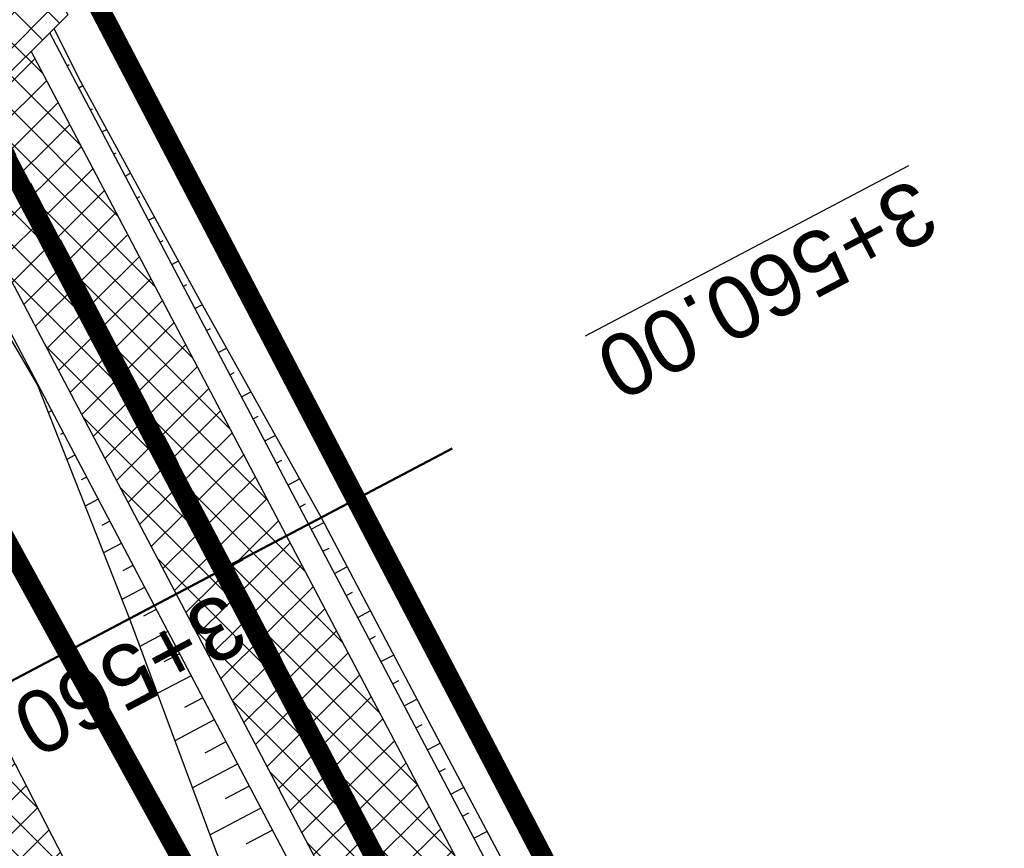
# Model space of a CAD drawing. Header units: metres. Extents: x 7529682 to 7533711, y 5721195 to 5727842.
# Tile 72 of 232: x 7531371 to 7531391, y 5724648 to 5724665. Entities that reach past the tile are written whole.
import ezdxf

# ---------------------------------------------------------------- set-up
doc = ezdxf.new("R2010")
doc.units = ezdxf.units.M
for name, pattern in [('817-dzialki-09-05-04$0$HIDDEN', [0.375, 0.25, -0.125]), ('ACAD_ISO05W100', [33, 24, -3, 0, -3, 0, -3]), ('CENTER2', [28.575000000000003, 19.05, -3.175, 3.175, -3.175]), ('HIDDEN', [9.524999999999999, 6.35, -3.175])]:
    doc.linetypes.add(name, pattern=pattern)
for name, color, linetype in [('C-DROGI-SYTUACJA', 7, 'Continuous'), ('C-DROGI-SYTUACJA-ETYKIETY', 7, 'Continuous'), ('D-hatch-pobocza', 131, 'Continuous'), ('D-hatch-zjazdy-BA', 244, 'Continuous'), ('D-pobocza', 60, 'Continuous'), ('D-rowy', 160, 'Continuous'), ('D-skarpa', 2, 'Continuous'), ('D-skarpa-kreskowanie', 2, 'Continuous')]:
    doc.layers.add(name, color=color, linetype=linetype)
for name, color, linetype, lineweight, true_color in [('D-hatch-ciag-pieszo-rowerowy', 7, 'Continuous', 13, 0xff9f80), ('D-LR-etap-III', 7, '817-dzialki-09-05-04$0$HIDDEN', 50, 0x00008f), ('D-przekroje-pop', 7, 'Continuous', 50, 0x000099)]:
    doc.layers.add(name, color=color, linetype=linetype, lineweight=lineweight, true_color=true_color)
for name, color, linetype, lineweight in [('D-obrzeża', 2, 'Continuous', 30), ('D-pas-drogowy', 7, 'ACAD_ISO05W100', 50), ('D-zjazdy', 202, 'Continuous', 30)]:
    doc.layers.add(name, color=color, linetype=linetype, lineweight=lineweight)
doc.layers.add('poprzeczki', color=7, linetype='Continuous', true_color=0x0000c7)
doc.styles.get("Standard").update_dxf_attribs({"font": 'arial.ttf'})
pattern_1 = [(45, (0.8853450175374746, 0.4649341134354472), (-0.3367596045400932, 0.3367596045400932), []), (135, (0.8853450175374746, 0.4649341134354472), (-0.3367596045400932, -0.3367596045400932), [])]

# ---------------------------------------------------------------- blocks, each defined once
blk = doc.blocks.new('AeccTickLine')
at = {"color": 0, "linetype": 'ByBlock', "lineweight": -2}
blk.add_line((0, 1), (-3.673819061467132e-16, -1), dxfattribs=at)

msp = doc.modelspace()

# ---------------------------------------------------------------- hatches: boundary and pattern name
at = {"layer": 'D-hatch-ciag-pieszo-rowerowy'}
h = msp.add_hatch(dxfattribs=at)
h.set_pattern_fill('ANSI37', color=256, scale=0.15, style=0)
h.set_pattern_definition(pattern_1)
h.paths.add_polyline_path([(7531426.00283601, 5724559.810280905), (7531399.691674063, 5724609.942291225), (7531381.171903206, 5724645.403370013), (7531371.148930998, 5724664.425789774), (7531369.294050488, 5724662.583091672), (7531378.958019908, 5724644.242016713), (7531397.476854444, 5724608.78273076), (7531423.790449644, 5724558.646084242), (7531445.035916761, 5724518.377892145), (7531473.709538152, 5724463.869950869), (7531482.589132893, 5724446.952420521), (7531484.869873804, 5724447.986385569), (7531475.922080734, 5724465.033847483), (7531447.247751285, 5724519.543134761)])
at = {"layer": 'D-hatch-pobocza'}
h = msp.add_hatch(dxfattribs=at)
h.set_pattern_fill('ANSI37', color=256, scale=0.15, style=0)
h.set_pattern_definition([(45, (0, 0), (-0.3367596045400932, 0.3367596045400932), []), (135, (0, 0), (-0.3367596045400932, -0.3367596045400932), [])])
h.paths.add_polyline_path([(7531410.67, 5724574.2), (7531398.059999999, 5724598.28), (7531373.71, 5724644.55), (7531366.183649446, 5724659.133667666), (7531365.968855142, 5724658.886270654), (7531365.497582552, 5724656.917040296), (7531373.644908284, 5724641.454376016), (7531392.161870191, 5724605.998675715), (7531418.480331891, 5724555.852756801), (7531439.726902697, 5724515.582472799), (7531476.36, 5724446.19), (7531478.828970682, 5724445.625897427), (7531467.269999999, 5724466.87), (7531457.65, 5724485.09), (7531437.94, 5724521.98), (7531423.889999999, 5724548.61)])
at = {"layer": 'D-hatch-zjazdy-BA'}
h = msp.add_hatch(dxfattribs=at)
h.set_pattern_fill('ANSI37', color=256, scale=0.15, style=0)
h.set_pattern_definition(pattern_1)
h.paths.add_polyline_path([(7531369.294050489, 5724662.583091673), (7531371.880771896, 5724665.152824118), (7531370.200963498, 5724668.219586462), (7531367.377036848, 5724666.22135762)])

# ---------------------------------------------------------------- linework, layer by layer
at = {"layer": 'C-DROGI-SYTUACJA', "color": 10, "linetype": 'CENTER2', "lineweight": 35, "ltscale": 0.2}
msp.add_lwpolyline([(7531154.313313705, 5725078.4002911, -0.06893621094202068), (7531156.868938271, 5725074.829562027), (7531166.993104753, 5725055.549823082, -0.06873154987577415), (7531168.47910387, 5725051.431584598), (7531169.100428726, 5725048.502816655, 0.0687825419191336), (7531171.889509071, 5725040.775727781), (7531203.620916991, 5724980.378493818), (7531234.800499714, 5724921.534907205), (7531259.930515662, 5724874.055069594), (7531293.333031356, 5724810.085976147), (7531313.159872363, 5724772.033203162), (7531341.528881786, 5724719.923105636, -0.009023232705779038), (7531346.533284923, 5724710.322073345), (7531363.734853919, 5724675.815312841), (7531380.064961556, 5724644.822693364), (7531398.584264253, 5724609.362510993), (7531424.896642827, 5724559.228182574), (7531446.141834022, 5724518.960513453), (7531474.815809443, 5724464.451899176), (7531498.201389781, 5724419.897359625)], format="xyb", dxfattribs=at)
at = {"layer": 'D-LR-etap-III', "ltscale": 10, "flags": 128}
msp.add_lwpolyline([(7531750.474471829, 5723895.103125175, 0.4, 0.4, 0), (7531750.505, 5723895.13, 0.4, 0.4, 0), (7531682.71, 5724022.92, 0.4, 0.4, 0), (7531619.177023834, 5724147.203692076, 0.4, 0.4, 0), (7531592.308960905, 5724198.48863389, 0.4, 0.4, 0), (7531553.263875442, 5724272.918564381, 0.4, 0.4, 0), (7531504.019999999, 5724366.79, 0.4, 0.4, 0), (7531482.09, 5724407.62, 0.4, 0.4, 0), (7531412.350402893, 5724541.182759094, 0.4, 0.4, 0), (7531388.463669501, 5724586.929768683, 0.4, 0.4, 0), (7531345.12, 5724669.94, 0.4, 0.4, 0), (7531127.66, 5725081.67, 0.4, 0.4, 0), (7531059.253139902, 5725211.040795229, 0.4, 0.4, 0), (7531008.007244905, 5725307.953830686, 0.4, 0.4, 0), (7530964.181635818, 5725390.835555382, 0.4, 0.4, 0), (7530914.557354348, 5725484.683561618, 0.4, 0.4, 0), (7530865.243241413, 5725577.493975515, 0.4, 0.4, 0), (7530840.085257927, 5725624.058651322, 0.4, 0.4, 0), (7530802.559525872, 5725694.924584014, 0.4, 0.4, 0), (7530755.54, 5725787.51, 0.4, 0.4, 0), (7530708.717810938, 5725876.303221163, 0.4, 0.4, 0), (7530695.12, 5725902.09, 0.4, 0.4, 0), (7530642.91397006, 5726001.07839487, 0.4, 0.4, 0), (7530634.934723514, 5726016.146615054, 0.4, 0.4, 0), (7530610.820000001, 5726061.929999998, 0.4, 0.4, 0), (7530610.820000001, 5726061.929999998, 0.4, 0.4, 0), (7530607.21, 5726063.51, 0.4, 0.4, 0), (7530597.42, 5726080.68, 0.4, 0.4, 0), (7530591.16, 5726088.44, 0.4, 0.4, 0), (7530581.28, 5726107.21, 0.4, 0.4, 0), (7530571.29, 5726130.56, 0.4, 0.4, 0), (7530549.554994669, 5726171.527317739, 0.4, 0.4, 0), (7530531.014309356, 5726206.473807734, 0.4, 0.4, 0), (7530516.461208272, 5726236.016618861, 0.4, 0.4, 0), (7530500.798929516, 5726266.141265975, 0.4, 0.4, 0), (7530491.349999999, 5726283.94, 0.4, 0.4, 0), (7530482.4, 5726303.41, 0.4, 0.4, 0), (7530482.4, 5726303.41, 0.4, 0.4, 0), (7530450.41, 5726357.28, 0.4, 0.4, 0), (7530397.759396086, 5726458.499907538, 0.4, 0.4, 0), (7530334.707815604, 5726583.664702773, 0.4, 0.4, 0), (7530303.939274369, 5726645.167943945, 0.4, 0.4, 0), (7530300.509779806, 5726651.777515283, 0.4, 0.4, 0), (7530289.213532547, 5726671.966724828, 0.4, 0.4, 0), (7530281.54, 5726685.57, 0.4, 0.4, 0), (7530261.37085633, 5726724.163374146, 0.4, 0.4, 0), (7530254.03, 5726738.21, 0.4, 0.4, 0), (7530197.219999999, 5726845.06, 0.4, 0.4, 0), (7530194.71, 5726849.15, 0.4, 0.4, 0), (7530195.92, 5726850.75, 0.4, 0.4, 0), (7530170.546669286, 5726892.961489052, 0.4, 0.4, 0), (7530143.174718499, 5726945.065838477, 0.4, 0.4, 0), (7530105.059999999, 5727018.32, 0.4, 0.4, 0), (7530100.059999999, 5727027.16, 0.4, 0.4, 0), (7530062.318670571, 5727099.625398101, 0.4, 0.4, 0), (7530015.378537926, 5727189.420463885, 0.4, 0.4, 0), (7529983.207960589, 5727250.206596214, 0.4, 0.4, 0), (7529953.284293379, 5727306.74720398, 0.4, 0.4, 0), (7529900.67053443, 5727406.15903814, 0.4, 0.4, 0), (7529890.630239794, 5727425.131178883, 0.4, 0.4, 0), (7529875.155383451, 5727454.426350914, 0.4, 0.4, 0), (7529857.560096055, 5727487.787346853, 0.4, 0.4, 0), (7529835.194401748, 5727530.19312405, 0.4, 0.4, 0), (7529811.740544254, 5727574.662079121, 0.4, 0.4, 0), (7529792.101859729, 5727611.922638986, 0.4, 0.4, 0), (7529768.066117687, 5727657.469613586, 0.4, 0.4, 0), (7529755.210566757, 5727682.131373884, 0.4, 0.4, 0), (7529753.309999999, 5727681.13, 0.4, 0.4, 0), (7529739.21, 5727707.77, 0.4, 0.4, 0), (7529735.394745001, 5727711.251990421, 0.4, 0.4, 0), (7529725.42, 5727730.2, 0.4, 0.4, 0), (7529723.55, 5727729.88, 0.4, 0.4, 0), (7529695.566668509, 5727782.932080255, 0.4, 0.4, 0), (7529717.67971874, 5727794.024357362, 0.4, 0.4, 0), (7529736.274870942, 5727758.647400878, 0.4, 0.4, 0), (7529736.274870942, 5727758.647400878, 0.4, 0.4, 0), (7529744.511003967, 5727750.406106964, 0.4, 0.4, 0), (7529744.511003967, 5727750.406106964, 0.4, 0.4, 0), (7529750.282568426, 5727738.549848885, 0.4, 0.4, 0), (7529777.108510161, 5727687.569424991, 0.4, 0.4, 0), (7529796.51537536, 5727651.329932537, 0.4, 0.4, 0), (7529814.937945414, 5727616.793170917, 0.4, 0.4, 0), (7529839.006722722, 5727572.303976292, 0.4, 0.4, 0), (7529860.617626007, 5727532.509108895, 0.4, 0.4, 0), (7529882.348967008, 5727491.504261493, 0.4, 0.4, 0), (7529904.865139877, 5727449.096370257, 0.4, 0.4, 0), (7529920.747384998, 5727418.884773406, 0.4, 0.4, 0), (7529946.676504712, 5727368.547487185, 0.4, 0.4, 0), (7529972.024701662, 5727320.573310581, 0.4, 0.4, 0), (7529987.740014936, 5727290.153392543, 0.4, 0.4, 0), (7529996.497385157, 5727273.661630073, 0.4, 0.4, 0), (7530017.541471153, 5727234.202689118, 0.4, 0.4, 0), (7530033.053657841, 5727204.864166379, 0.4, 0.4, 0), (7530051.622983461, 5727170.222745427, 0.4, 0.4, 0), (7530069.276612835, 5727137.015751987, 0.4, 0.4, 0), (7530089.385386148, 5727097.533639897, 0.4, 0.4, 0), (7530109.712512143, 5727060.746615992, 0.4, 0.4, 0), (7530136.769722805, 5727011.640131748, 0.4, 0.4, 0), (7530162.446686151, 5726962.743777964, 0.4, 0.4, 0), (7530187.674104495, 5726916.992101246, 0.4, 0.4, 0), (7530207.820739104, 5726879.335323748, 0.4, 0.4, 0), (7530230.625609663, 5726834.518686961, 0.4, 0.4, 0), (7530262.288093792, 5726776.61832811, 0.4, 0.4, 0), (7530277.509672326, 5726760.213143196, 0.4, 0.4, 0), (7530286.036865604, 5726744.106684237, 0.4, 0.4, 0), (7530288.097472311, 5726735.884066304, 0.4, 0.4, 0), (7530290.393870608, 5726725.046963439, 0.4, 0.4, 0), (7530296.17664807, 5726713.582980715, 0.4, 0.4, 0), (7530302.726195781, 5726701.18226779, 0.4, 0.4, 0), (7530325.685047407, 5726657.466383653, 0.4, 0.4, 0), (7530343.243978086, 5726623.648592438, 0.4, 0.4, 0), (7530360.229820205, 5726591.746871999, 0.4, 0.4, 0), (7530383.20855044, 5726548.059469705, 0.4, 0.4, 0), (7530406.017875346, 5726503.605514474, 0.4, 0.4, 0), (7530427.464919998, 5726462.620289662, 0.4, 0.4, 0), (7530447.9278544, 5726424.388014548, 0.4, 0.4, 0), (7530471.126878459, 5726379.920667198, 0.4, 0.4, 0), (7530490.501003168, 5726343.033350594, 0.4, 0.4, 0), (7530509.499458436, 5726306.733076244, 0.4, 0.4, 0), (7530529.890269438, 5726267.244072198, 0.4, 0.4, 0), (7530543.852446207, 5726238.990319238, 0.4, 0.4, 0), (7530554.808897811, 5726218.943990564, 0.4, 0.4, 0), (7530559.027108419, 5726212.223286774, 0.4, 0.4, 0), (7530563.060988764, 5726206.409670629, 0.4, 0.4, 0), (7530566.93354971, 5726200.463543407, 0.4, 0.4, 0), (7530569.771022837, 5726194.901501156, 0.4, 0.4, 0), (7530571.47319415, 5726191.282350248, 0.4, 0.4, 0), (7530572.839142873, 5726188.024533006, 0.4, 0.4, 0), (7530575.295071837, 5726182.034664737, 0.4, 0.4, 0), (7530579.736851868, 5726173.306070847, 0.4, 0.4, 0), (7530583.3, 5726167.41, 0.4, 0.4, 0), (7530593.4, 5726163.33, 0.4, 0.4, 0), (7530598.618375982, 5726155.264489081, 0.4, 0.4, 0), (7530608.258304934, 5726140.497132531, 0.4, 0.4, 0), (7530603.269999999, 5726136.83, 0.4, 0.4, 0), (7530606.53, 5726131.84, 0.4, 0.4, 0), (7530604.239057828, 5726124.21679044, 0.4, 0.4, 0), (7530605.847136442, 5726121.630127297, 0.4, 0.4, 0), (7530608.971611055, 5726116.164124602, 0.4, 0.4, 0), (7530618.114293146, 5726097.791111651, 0.4, 0.4, 0), (7530651.213125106, 5726034.959524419, 0.4, 0.4, 0), (7530670.243741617, 5725998.61095082, 0.4, 0.4, 0), (7530698.075474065, 5725945.952624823, 0.4, 0.4, 0), (7530716.505955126, 5725911.3051464, 0.4, 0.4, 0), (7530735.223454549, 5725875.667401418, 0.4, 0.4, 0), (7530752.504235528, 5725842.154920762, 0.4, 0.4, 0), (7530778.310652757, 5725793.501254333, 0.4, 0.4, 0), (7530797.499961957, 5725756.381811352, 0.4, 0.4, 0), (7530812.518974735, 5725728.28874362, 0.4, 0.4, 0), (7530820.039295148, 5725713.160404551, 0.4, 0.4, 0), (7530822.422446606, 5725710.193574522, 0.4, 0.4, 0), (7530833.154893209, 5725688.800634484, 0.4, 0.4, 0), (7530849.629354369, 5725656.158601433, 0.4, 0.4, 0), (7530867.98290276, 5725621.963939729, 0.4, 0.4, 0), (7530872.629809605, 5725612.88760475, 0.4, 0.4, 0), (7530880.354488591, 5725597.594500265, 0.4, 0.4, 0), (7530883.839446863, 5725593.389159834, 0.4, 0.4, 0), (7530891.782113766, 5725587.763349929, 0.4, 0.4, 0), (7530895.038670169, 5725584.280746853, 0.4, 0.4, 0), (7530897.033644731, 5725580.941110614, 0.4, 0.4, 0), (7530900.951646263, 5725579.945856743, 0.4, 0.4, 0), (7530904.80970798, 5725571.977328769, 0.4, 0.4, 0), (7530903.682362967, 5725568.566434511, 0.4, 0.4, 0), (7530908.900614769, 5725558.844845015, 0.4, 0.4, 0), (7530910.252030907, 5725545.671606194, 0.4, 0.4, 0), (7530912.872986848, 5725538.645543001, 0.4, 0.4, 0), (7530945.278171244, 5725478.464284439, 0.4, 0.4, 0), (7530959.692318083, 5725450.24628822, 0.4, 0.4, 0), (7531002.82670893, 5725368.192370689, 0.4, 0.4, 0), (7531044.703532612, 5725290.314293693, 0.4, 0.4, 0), (7531064.098839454, 5725253.212562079, 0.4, 0.4, 0), (7531083.010253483, 5725216.677517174, 0.4, 0.4, 0), (7531113.013137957, 5725158.465613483, 0.4, 0.4, 0), (7531137.364304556, 5725113.07076138, 0.4, 0.4, 0), (7531150.830830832, 5725086.711759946, 0.4, 0.4, 0), (7531159.745663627, 5725076.640848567, 0.4, 0.4, 0), (7531166.309999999, 5725074.58, 0.4, 0.4, 0), (7531172.29, 5725062.58, 0.4, 0.4, 0), (7531170.589828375, 5725055.605912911, 0.4, 0.4, 0), (7531173.732823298, 5725044.080706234, 0.4, 0.4, 0), (7531215.342008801, 5724964.859648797, 0.4, 0.4, 0), (7531238.054496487, 5724921.684649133, 0.4, 0.4, 0), (7531262.389821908, 5724875.282876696, 0.4, 0.4, 0), (7531295.587160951, 5724811.265731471, 0.4, 0.4, 0), (7531348.487908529, 5724712.362812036, 0.4, 0.4, 0), (7531363.740817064, 5724682.68394264, 0.4, 0.4, 0), (7531366.986905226, 5724675.865317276, 0.4, 0.4, 0), (7531382.541261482, 5724646.110625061, 0.4, 0.4, 0), (7531401.299165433, 5724610.874551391, 0.4, 0.4, 0), (7531428.964837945, 5724558.862274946, 0.4, 0.4, 0), (7531449.111202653, 5724520.397801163, 0.4, 0.4, 0), (7531477.292992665, 5724465.831467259, 0.4, 0.4, 0), (7531500.996290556, 5724421.112506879, 0.4, 0.4, 0), (7531512.121834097, 5724400.549045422, 0.4, 0.4, 0), (7531513.78163794, 5724396.757451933, 0.4, 0.4, 0), (7531526.32, 5724379.39, 0.4, 0.4, 0), (7531566.783642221, 5724302.73628205, 0.4, 0.4, 0), (7531578.579156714, 5724282.774819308, 0.4, 0.4, 0), (7531584.232619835, 5724273.111246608, 0.4, 0.4, 0), (7531590.109283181, 5724263.508189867, 0.4, 0.4, 0), (7531593.027899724, 5724258.771479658, 0.4, 0.4, 0), (7531595.711841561, 5724254.226824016, 0.4, 0.4, 0), (7531601.659976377, 5724243.898197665, 0.4, 0.4, 0), (7531606.097733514, 5724235.986407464, 0.4, 0.4, 0), (7531609.382207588, 5724230.799061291, 0.4, 0.4, 0), (7531611.580260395, 5724227.671180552, 0.4, 0.4, 0), (7531612.707802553, 5724225.86410867, 0.4, 0.4, 0), (7531618.665224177, 5724214.480919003, 0.4, 0.4, 0), (7531619.885522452, 5724212.333950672, 0.4, 0.4, 0), (7531620.931818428, 5724210.787064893, 0.4, 0.4, 0), (7531623.518605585, 5724207.111542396, 0.4, 0.4, 0), (7531626.143926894, 5724203.61306897, 0.4, 0.4, 0), (7531632.022984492, 5724196.485954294, 0.4, 0.4, 0), (7531653.949089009, 5724152.617641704, 0.4, 0.4, 0), (7531656.750690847, 5724143.103797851, 0.4, 0.4, 0), (7531659.61440691, 5724133.254504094, 0.4, 0.4, 0), (7531661.627147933, 5724128.646047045, 0.4, 0.4, 0.01093811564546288), (7531674.314987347, 5724101.43546424, 0.4, 0.4, 0), (7531685.137626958, 5724081.408252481, 0.4, 0.4, 0), (7531692.159945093, 5724066.277333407, 0.4, 0.4, 0), (7531699.662164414, 5724051.388120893, 0.4, 0.4, 0), (7531704.480624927, 5724040.808561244, 0.4, 0.4, 0), (7531704.480624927, 5724040.808561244, 0.4, 0.4, 0), (7531704.401251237, 5724037.368913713, 0.4, 0.4, 0), (7531720.383609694, 5724003.441317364, 0.4, 0.4, 0), (7531728.79890528, 5723986.206298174, 0.4, 0.4, 0), (7531733.237926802, 5723977.192631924, 0.4, 0.4, 0), (7531736.750027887, 5723969.505210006, 0.4, 0.4, 0), (7531737.336143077, 5723968.518916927, 0.4, 0.4, 0), (7531738.285051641, 5723967.699360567, 0.4, 0.4, 0), (7531742.180915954, 5723962.346428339, 0.4, 0.4, 0), (7531744.286141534, 5723958.615526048, 0.4, 0.4, 0), (7531755.393260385, 5723944.192617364, 0.4, 0.4, 0), (7531758.69, 5723936.76, 0.4, 0.4, 0), (7531780.08, 5723929.25, 0.4, 0.4, 0), (7531792.611989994, 5723906.337708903, 0.4, 0.4, 0), (7531792.611989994, 5723906.337708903, 0.4, 0.4, 0), (7531756.962094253, 5723883.055323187, 0.4, 0.4, 0), (7531750.46, 5723895.130000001, 0.4, 0.4, 0), (7531750.46, 5723895.130000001, 0, 0, 0)], format="xyseb", dxfattribs=at)
at = {"layer": 'D-obrzeża'}
msp.add_lwpolyline([(7531162.547399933, 5725061.317843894), (7531165.881540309, 5725054.958839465, -0.06857369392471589), (7531167.270284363, 5725051.106338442), (7531167.914945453, 5725048.067569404, 0.06878949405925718), (7531170.704411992, 5725040.339745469), (7531202.515371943, 5724979.795162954), (7531233.695975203, 5724920.949650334), (7531258.824090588, 5724873.473403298), (7531292.224994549, 5724809.507396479), (7531312.052212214, 5724771.453899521), (7531340.423454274, 5724719.339022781, -0.009020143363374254), (7531345.426151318, 5724709.741280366), (7531362.628782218, 5724675.232985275), (7531378.958019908, 5724644.242016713), (7531397.476854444, 5724608.78273076), (7531423.790449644, 5724558.646084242), (7531445.035916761, 5724518.377892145), (7531473.709538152, 5724463.869950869), (7531497.094585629, 5724419.316425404), (7531505.905040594, 5724402.510940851, -0.03317121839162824), (7531508.586352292, 5724396.450655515), (7531511.248060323, 5724389.164100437)], format="xyb", dxfattribs=at)
msp.add_lwpolyline([(7531484.869873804, 5724447.986385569), (7531475.922080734, 5724465.033847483), (7531447.247751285, 5724519.543134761), (7531426.00283601, 5724559.810280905), (7531399.691674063, 5724609.942291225), (7531381.171903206, 5724645.403370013), (7531371.148930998, 5724664.425789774)], dxfattribs=at)
at = {"layer": 'D-pas-drogowy', "ltscale": 0.2, "flags": 128}
msp.add_lwpolyline([(7531633.018560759, 5724182.834272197, 0.4, 0.4, 0), (7531617.558899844, 5724211.608162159, 0.4, 0.4, 0), (7531566.783642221, 5724302.73628205, 0.4, 0.4, 0), (7531538.419082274, 5724356.469679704, 0.4, 0.4, 0), (7531526.32, 5724379.39, 0.4, 0.4, 0), (7531516.102085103, 5724393.607319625, 0.4, 0.4, 0.001485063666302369), (7531513.78037409, 5724396.837773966, 0.4, 0.4, 0), (7531501.87, 5724413.41, 0.4, 0.4, 0), (7531474.926107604, 5724464.507896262, 0.4, 0.4, 0), (7531446.200436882, 5724518.992313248, 0.4, 0.4, 0), (7531424.962185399, 5724559.262257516, 0.4, 0.4, 0), (7531398.444460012, 5724609.565801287, 0.4, 0.4, 0), (7531379.647455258, 5724645.216004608, 0.4, 0.4, 0), (7531365.23, 5724672.56, 0.4, 0.4, 0), (7531341.305752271, 5724717.915356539, 0.4, 0.4, 0), (7531312.899996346, 5724771.788898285, 0.4, 0.4, 0), (7531292.590923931, 5724810.306502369, 0.4, 0.4, 0), (7531259.391619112, 5724873.271351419, 0.4, 0.4, 0), (7531233.740401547, 5724921.922582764, 0.4, 0.4, 0), (7531203.072738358, 5724980.092044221, 0.4, 0.4, 0), (7531173.471398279, 5725036.225177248, 0.4, 0.4, 0), (7531168.269999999, 5725046.09, 0.4, 0.4, 0), (7531172.29, 5725062.58, 0.4, 0.4, 0), (7531166.309999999, 5725074.58, 0.4, 0.4, 0), (7531150.32, 5725079.6, 0.4, 0.4, 0), (7531141.5, 5725096.43, 0.4, 0.4, 0), (7531109.311735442, 5725157.814415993, 0.4, 0.4, 0), (7531086.641300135, 5725201.047918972, 0.4, 0.4, 0), (7531059.198258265, 5725253.383662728, 0.4, 0.4, 0), (7531028.206828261, 5725312.48946212, 0.4, 0.4, 0), (7530999.104694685, 5725367.990143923, 0.4, 0.4, 0), (7530956.247527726, 5725449.724815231, 0.4, 0.4, 0), (7530924.397774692, 5725510.463768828, 0.4, 0.4, 0), (7530897.509999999, 5725561.74, 0.4, 0.4, 0), (7530894.46, 5725566.14, 0.4, 0.4, 0), (7530892.16, 5725570.49, 0.4, 0.4, 0), (7530869.362688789, 5725613.307018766, 0.4, 0.4, 0), (7530861.693971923, 5725627.704613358, 0.4, 0.4, 0), (7530852.74, 5725644.52, 0.4, 0.4, 0), (7530831.509999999, 5725684.2, 0.4, 0.4, 0), (7530811.13, 5725722.52, 0.4, 0.4, 0), (7530792.3476413, 5725757.940652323, 0.4, 0.4, 0), (7530768.03, 5725803.8, 0.4, 0.4, 0), (7530748.768542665, 5725840.178507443, 0.4, 0.4, 0), (7530727.7, 5725879.97, 0.4, 0.4, 0), (7530712.0981582, 5725909.54523909, 0.4, 0.4, 0), (7530693.644105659, 5725944.645156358, 0.4, 0.4, 0), (7530665.702224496, 5725997.538976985, 0.4, 0.4, 0), (7530641.759999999, 5726042.88, 0.4, 0.4, 0), (7530616.5, 5726091.48, 0.4, 0.4, 0), (7530604.628439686, 5726114.319880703, 0.4, 0.4, -0.007762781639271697), (7530602.5, 5726118.43, 0.4, 0.4, 0), (7530603.992037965, 5726123.394821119, 0.4, 0.4, 0), (7530606.53, 5726131.84, 0.4, 0.4, 0), (7530603.269999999, 5726136.83, 0.4, 0.4, 0), (7530593.775620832, 5726151.368713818, 0.4, 0.4, 0), (7530590.202637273, 5726156.84001263, 0.4, 0.4, 0), (7530583.3, 5726167.41, 0.4, 0.4, 0), (7530580.578343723, 5726170.427567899, 0.4, 0.4, 0), (7530575.849999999, 5726175.67, 0.4, 0.4, 0), (7530569.009999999, 5726186.66, 0.4, 0.4, 0), (7530562.555322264, 5726199.189409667, 0.4, 0.4, 0), (7530555.67, 5726211.39, 0.4, 0.4, 0), (7530548.29, 5726224.23, 0.4, 0.4, 0), (7530540.58, 5726237.71, 0.4, 0.4, 0), (7530532.679999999, 5726252.65, 0.4, 0.4, 0), (7530524.059999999, 5726269.35, 0.4, 0.4, 0), (7530502.82, 5726309.91, 0.4, 0.4, 0), (7530488.83, 5726336.63, 0.4, 0.4, 0), (7530466.03, 5726380.16, 0.4, 0.4, 0), (7530438.469999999, 5726432.77, 0.4, 0.4, 0), (7530424.53, 5726459.09, 0.4, 0.4, 0), (7530401.63, 5726502.97, 0.4, 0.4, 0), (7530383.38, 5726538.06, 0.4, 0.4, 0), (7530353.969999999, 5726593.52, 0.4, 0.4, 0), (7530338.469999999, 5726622.74, 0.4, 0.4, 0), (7530322.009999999, 5726653.88, 0.4, 0.4, 0), (7530297.54, 5726700.33, 0.4, 0.4, 0), (7530287.38, 5726719.6, 0.4, 0.4, 0), (7530285.94993921, 5726722.315508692, 0.4, 0.4, 0), (7530280.259999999, 5726733.12, 0.4, 0.4, 0), (7530266.73, 5726758.74, 0.4, 0.4, 0), (7530260.42, 5726770.47, 0.4, 0.4, 0), (7530253.25, 5726783.82, 0.4, 0.4, 0), (7530244.95, 5726799.33, 0.4, 0.4, 0), (7530239.389999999, 5726808.49, 0.4, 0.4, 0), (7530238.29, 5726807.9, 0.4, 0.4, 0), (7530218.11, 5726850.67, 0.4, 0.4, 0), (7530175.906646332, 5726928.168028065, 0.4, 0.4, 0), (7530096.679999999, 5727076.15, 0.4, 0.4, 0), (7530094.679999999, 5727079.89, 0.4, 0.4, 0), (7530064.59693469, 5727135.522637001, 0.4, 0.4, 0), (7530046.730970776, 5727168.8921561, 0.4, 0.4, 0), (7530025.803045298, 5727208.461374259, 0.4, 0.4, 0), (7530012.846501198, 5727232.979315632, 0.4, 0.4, 0), (7529994.15, 5727268.45, 0.4, 0.4, 0), (7529981.670868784, 5727291.93018666, 0.4, 0.4, 0), (7529949.889999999, 5727351.73, 0.4, 0.4, 0), (7529924.75, 5727399.03, 0.4, 0.4, 0), (7529915.515824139, 5727417.099754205, 0.4, 0.4, 0), (7529885.83, 5727475.19, 0.4, 0.4, 0), (7529862.559999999, 5727519.97, 0.4, 0.4, 0), (7529852.984923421, 5727538.191086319, 0.4, 0.4, 0), (7529836.513084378, 5727569.51130111, 0.4, 0.4, 0), (7529815.36890814, 5727609.140983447, 0.4, 0.4, 0), (7529792.795203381, 5727651.247499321, 0.4, 0.4, 0), (7529774.199114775, 5727685.858348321, 0.4, 0.4, 0), (7529746.966026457, 5727736.059440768, 0.4, 0.4, 0), (7529733.92, 5727757.62, 0.4, 0.4, 0), (7529708.607472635, 5727806.388536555, 0.4, 0.4, 0), (7529688.491967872, 5727796.344621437, 0.4, 0.4, 0), (7529723.55, 5727729.88, 0.4, 0.4, 0), (7529725.42, 5727730.2, 0.4, 0.4, 0), (7529735.38, 5727711.28, 0.4, 0.4, 0), (7529739.21, 5727707.77, 0.4, 0.4, 0), (7529753.309999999, 5727681.13, 0.4, 0.4, 0), (7529755.178396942, 5727682.114424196, 0.4, 0.4, 0), (7529792.101859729, 5727611.922638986, 0.4, 0.4, 0), (7529811.740544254, 5727574.662079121, 0.4, 0.4, 0), (7529835.194401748, 5727530.19312405, 0.4, 0.4, 0), (7529857.560096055, 5727487.787346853, 0.4, 0.4, 0), (7529875.155383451, 5727454.426350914, 0.4, 0.4, 0), (7529890.630239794, 5727425.131178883, 0.4, 0.4, 0), (7529900.67053443, 5727406.15903814, 0.4, 0.4, 0), (7529953.284293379, 5727306.74720398, 0.4, 0.4, 0), (7529983.207960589, 5727250.206596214, 0.4, 0.4, 0), (7530015.378537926, 5727189.420463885, 0.4, 0.4, 0), (7530062.318670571, 5727099.625398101, 0.4, 0.4, 0), (7530100.059999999, 5727027.16, 0.4, 0.4, 0), (7530105.059999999, 5727018.32, 0.4, 0.4, 0), (7530143.174718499, 5726945.065838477, 0.4, 0.4, 0), (7530170.546669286, 5726892.961489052, 0.4, 0.4, 0), (7530195.92, 5726850.75, 0.4, 0.4, 0), (7530194.71, 5726849.15, 0.4, 0.4, 0), (7530197.219999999, 5726845.06, 0.4, 0.4, 0), (7530254.03, 5726738.21, 0.4, 0.4, 0), (7530261.37085633, 5726724.163374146, 0.4, 0.4, 0), (7530281.54, 5726685.57, 0.4, 0.4, 0), (7530289.213532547, 5726671.966724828, 0.4, 0.4, 0), (7530300.509779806, 5726651.777515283, 0.4, 0.4, 0), (7530303.939274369, 5726645.167943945, 0.4, 0.4, 0), (7530334.707815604, 5726583.664702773, 0.4, 0.4, 0), (7530397.759396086, 5726458.499907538, 0.4, 0.4, 0), (7530450.41, 5726357.28, 0.4, 0.4, 0), (7530482.4, 5726303.41, 0.4, 0.4, 0), (7530483.687990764, 5726301.003383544, 0.4, 0.4, 0), (7530491.349999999, 5726283.94, 0.4, 0.4, 0), (7530512.67, 5726243.78, 0.4, 0.4, 0), (7530529.429999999, 5726209.46, 0.4, 0.4, 0), (7530571.29, 5726130.56, 0.4, 0.4, 0), (7530581.28, 5726107.21, 0.4, 0.4, 0), (7530591.16, 5726088.44, 0.4, 0.4, 0), (7530597.42, 5726080.68, 0.4, 0.4, 0), (7530607.21, 5726063.51, 0.4, 0.4, 0), (7530610.820000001, 5726061.929999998, 0.4, 0.4, 0), (7530634.934723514, 5726016.146615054, 0.4, 0.4, 0), (7530642.91397006, 5726001.07839487, 0.4, 0.4, 0), (7530695.12, 5725902.09, 0.4, 0.4, 0), (7530708.717810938, 5725876.303221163, 0.4, 0.4, 0), (7530755.54, 5725787.51, 0.4, 0.4, 0), (7530802.559525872, 5725694.924584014, 0.4, 0.4, 0), (7530840.085257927, 5725624.058651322, 0.4, 0.4, 0), (7530865.243241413, 5725577.493975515, 0.4, 0.4, 0), (7530914.557354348, 5725484.683561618, 0.4, 0.4, 0), (7530964.181635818, 5725390.835555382, 0.4, 0.4, 0), (7531008.007244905, 5725307.953830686, 0.4, 0.4, 0), (7531059.253139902, 5725211.040795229, 0.4, 0.4, 0), (7531127.66, 5725081.67, 0.4, 0.4, 0), (7531345.12, 5724669.94, 0.4, 0.4, 0), (7531388.463669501, 5724586.929768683, 0.4, 0.4, 0), (7531412.350402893, 5724541.182759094, 0.4, 0.4, 0), (7531482.09, 5724407.62, 0.4, 0.4, 0), (7531504.019999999, 5724366.79, 0.4, 0.4, 0), (7531519.374444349, 5724337.520497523, 0.4, 0.4, 0), (7531563.748815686, 5724252.931583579, 0.4, 0.4, 0), (7531602.175111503, 5724179.681224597, 0.4, 0.4, 0), (7531619.177023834, 5724147.203692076, 0.4, 0.4, 0), (7531625.038493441, 5724135.63500206, 0.4, 0.4, 0), (7531656.796442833, 5724073.31633882, 0.4, 0.4, 0), (7531675.12, 5724037.36, 0.4, 0.4, 0), (7531682.71, 5724022.92, 0.4, 0.4, 0), (7531705.565196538, 5723979.810545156, 0.4, 0.4, 0), (7531736.605941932, 5723921.261514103, 0.4, 0.4, 0), (7531750.46, 5723895.130000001, 0.4, 0.4, 0), (7531740.769999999, 5723886.56, 0.4, 0.4, 0), (7531732.86, 5723885, 0.4, 0.4, 0), (7531722.179999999, 5723887.77, 0.4, 0.4, 0), (7531729.87, 5723862.17, 0.4, 0.4, 0), (7531742.92, 5723861.93, 0.4, 0.4, 0), (7531763.71, 5723859.52, 0.4, 0.4, 0), (7531768.42, 5723854.12, 0.4, 0.4, 0), (7531787.42, 5723817.97, 0.4, 0.4, 0), (7531795.57, 5723809.82, 0.4, 0.4, 0), (7531816.346897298, 5723819.850397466, 0.4, 0.4, 0), (7531816.346897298, 5723819.850397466, 0.4, 0.4, 0), (7531805.059999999, 5723843.23, 0.4, 0.4, 0), (7531803.61, 5723886.23, 0.4, 0.4, 0), (7531803.61, 5723886.23, 0.4, 0.4, 0), (7531780.08, 5723929.25, 0.4, 0.4, 0), (7531758.69, 5723936.76, 0.4, 0.4, 0), (7531749.3590272, 5723946.412126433, 0.4, 0.4, 0), (7531742.71, 5723953.29, 0.4, 0.4, 0), (7531735.177368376, 5723967.877529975, 0.4, 0.4, 0), (7531722.37, 5723992.68, 0.4, 0.4, 0), (7531705.041669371, 5724030.885563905, 0.4, 0.4, 0), (7531699.469999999, 5724043.17, 0.4, 0.4, 0), (7531692.69, 5724058.11, 0.4, 0.4, 0), (7531679.672010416, 5724084.016803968, 0.4, 0.4, 0), (7531674.55, 5724094.21, 0.4, 0.4, 0), (7531666.633166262, 5724114.002855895, 0.4, 0.4, 0), (7531649, 5724153.82, 0.4, 0.4, 0), (7531641.49, 5724149.34, 0.4, 0.4, 0), (7531626.04, 5724179.34, 0.4, 0.4, 0), (7531633.03, 5724182.84, 0, 0, 0)], format="xyseb", dxfattribs=at)
at = {"layer": 'D-pobocza'}
for points in [[(7531485.326022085, 5724448.193178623), (7531476.364802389, 5724465.266221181), (7531447.69011819, 5724519.776183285), (7531426.445313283, 5724560.043120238), (7531400.134637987, 5724610.174203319), (7531381.614679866, 5724645.635640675), (7531371.519907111, 5724664.794329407)], [(7531369.221818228, 5724661.647571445), (7531378.515243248, 5724644.009746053), (7531397.03389052, 5724608.550818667), (7531423.34797237, 5724558.413244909), (7531444.593549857, 5724518.144843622), (7531473.267029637, 5724463.637171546), (7531482.132984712, 5724446.745627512)], [(7531478.828970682, 5724445.625897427), (7531467.269999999, 5724466.87), (7531457.65, 5724485.09), (7531437.94, 5724521.98), (7531423.889999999, 5724548.61), (7531410.67, 5724574.2), (7531398.059999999, 5724598.28), (7531373.71, 5724644.55), (7531366.183649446, 5724659.133667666)]]:
    msp.add_lwpolyline(points, dxfattribs=at)
at = {"layer": 'D-przekroje-pop', "extrusion": (0.4661532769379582, -0.8847039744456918, 0), "elevation": -1553849.047639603}
msp.add_lwpolyline([(9331608.819936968, 0), (9331603.819936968, 0), (9331595.819936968, 0)], dxfattribs=at)
at = {"layer": 'D-rowy', "linetype": 'HIDDEN', "ltscale": 0.1, "const_width": 0.4, "flags": 128}
msp.add_lwpolyline([(7531506.121399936, 5724397.133351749), (7531489.190578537, 5724429.34060068), (7531483.400111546, 5724440.512095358), (7531478.412312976, 5724450.146766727), (7531462.901323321, 5724479.304166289), (7531434.632959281, 5724532.161646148), (7531396.749002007, 5724604.644561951), (7531378.596106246, 5724640.173238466), (7531368.21, 5724659.05), (7531363.9, 5724666.92), (7531355.876537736, 5724682.661796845), (7531338.032693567, 5724716.834919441), (7531309.901853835, 5724770.33291588), (7531304.158114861, 5724781.147276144), (7531299.737467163, 5724789.052054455), (7531294.930113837, 5724798.468047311), (7531279.862466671, 5724827.641362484), (7531247.714582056, 5724888.416734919), (7531220.373424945, 5724940.87265548), (7531195.513546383, 5724987.526839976), (7531168.705641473, 5725038.836315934), (7531161.295913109, 5725053.454680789), (7531161.295913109, 5725053.454680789)], dxfattribs=at)
at = {"layer": 'D-skarpa', "linetype": 'Continuous'}
for points in [[(7531371.603751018, 5724664.877622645), (7531372.131198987, 5724663.834149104), (7531374.525169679, 5724659.443931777), (7531376.960388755, 5724655.075448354), (7531379.292491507, 5724650.652632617), (7531381.637769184, 5724646.236758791), (7531381.870918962, 5724645.774257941), (7531383.877329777, 5724641.757142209), (7531386.306244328, 5724637.384843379), (7531388.667738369, 5724632.977333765), (7531391.011829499, 5724628.560735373), (7531393.326369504, 5724624.12870372), (7531395.658092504, 5724619.705645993), (7531397.357513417, 5724616.463771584), (7531397.975343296, 5724615.275030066), (7531400.337784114, 5724610.868014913), (7531400.585965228, 5724610.407911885), (7531402.712579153, 5724606.472747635)], [(7531368.751229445, 5724662.043835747), (7531371.2765982, 5724657.732249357), (7531373.116890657, 5724653.050297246), (7531374.879667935, 5724648.327502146), (7531377.14602332, 5724643.870043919), (7531377.378054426, 5724643.406953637), (7531379.372748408, 5724639.404596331), (7531381.620822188, 5724634.937852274), (7531388.413648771, 5724621.563004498), (7531390.816159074, 5724617.176915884), (7531392.586061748, 5724613.971851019), (7531393.248968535, 5724612.806651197), (7531395.734791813, 5724608.464073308), (7531395.99529495, 5724608.010405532), (7531398.250922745, 5724604.131102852), (7531400.766596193, 5724599.804621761), (7531403.197975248, 5724595.433899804), (7531412.736613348, 5724577.852931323), (7531415.022206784, 5724573.405695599), (7531422.696926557, 5724558.073688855), (7531423.973650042, 5724555.51032124)]]:
    msp.add_lwpolyline(points, dxfattribs=at)
at = {"layer": 'D-skarpa-kreskowanie', "linetype": 'Continuous'}
for p, q in [((7531371.868255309, 5724664.133205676, 109.055077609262), (7531371.912389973, 5724664.156460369, 109.0218183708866)), ((7531372.101331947, 5724663.69085369, 109.0560187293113), (7531372.185231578, 5724663.735060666, 108.9927931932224)), ((7531372.334408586, 5724663.248501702, 109.0569598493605), (7531372.379518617, 5724663.272270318, 109.0229655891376)), ((7531372.567485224, 5724662.806149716, 109.0579009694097), (7531372.664025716, 5724662.8570172, 108.985149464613)), ((7531372.800561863, 5724662.363797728, 109.058842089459), (7531372.851992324, 5724662.390896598, 109.0200848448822)), ((7531373.033638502, 5724661.921445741, 109.0597832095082), (7531373.142819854, 5724661.978973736, 108.9775057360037)), ((7531373.26671514, 5724661.479093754, 109.0607243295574), (7531373.324466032, 5724661.509522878, 109.0172041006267)), ((7531373.499791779, 5724661.036741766, 109.0616654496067), (7531373.621613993, 5724661.10093027, 108.9698620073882)), ((7531373.732868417, 5724660.594389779, 109.0626065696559), (7531373.79693974, 5724660.628149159, 109.0143233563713)), ((7531373.965945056, 5724660.152037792, 109.0635476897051), (7531374.100408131, 5724660.222886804, 108.9622182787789)), ((7531374.199021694, 5724659.709685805, 109.0644888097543), (7531374.269413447, 5724659.746775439, 109.0114426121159)), ((7531374.432098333, 5724659.267333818, 109.0654299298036), (7531374.580133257, 5724659.34533388, 108.9538729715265)), ((7531374.665174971, 5724658.82498183, 109.0663710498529), (7531374.744415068, 5724658.866733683, 109.0066568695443)), ((7531374.89825161, 5724658.382629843, 109.0673121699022), (7531375.067177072, 5724658.471637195, 108.9400124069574)), ((7531371.068550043, 5724658.08745198, 108.9516112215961), (7531371.091331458, 5724658.099455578, 108.9344434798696)), ((7531375.131328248, 5724657.940277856, 109.0682532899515), (7531375.221013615, 5724657.987533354, 109.0006677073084)), ((7531371.324408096, 5724657.657103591, 108.9353845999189), (7531371.316839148, 5724657.653115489, 108.9344404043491)), ((7531375.364404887, 5724657.497925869, 109.0691944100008), (7531375.554220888, 5724657.597940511, 108.9261518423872)), ((7531371.557484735, 5724657.214751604, 108.9363257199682), (7531371.493299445, 5724657.180932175, 108.8965067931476)), ((7531375.597481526, 5724657.055573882, 109.0701355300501), (7531375.697612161, 5724657.108333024, 108.9946785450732)), ((7531371.790561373, 5724656.772399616, 108.9372668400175), (7531371.733945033, 5724656.742568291, 108.8983921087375)), ((7531375.830558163, 5724656.613221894, 109.0710766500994), (7531376.041264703, 5724656.724243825, 108.9122912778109)), ((7531372.023638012, 5724656.33004763, 108.9382079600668), (7531371.861357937, 5724656.244541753, 108.8225279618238)), ((7531376.063634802, 5724656.170869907, 109.0720177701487), (7531376.174210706, 5724656.229132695, 108.9886893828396)), ((7531372.25671465, 5724655.887695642, 108.9391490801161), (7531372.151050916, 5724655.832021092, 108.8623438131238)), ((7531376.29671144, 5724655.72851792, 109.072958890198), (7531376.528308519, 5724655.850547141, 108.8984307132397)), ((7531372.489791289, 5724655.445343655, 108.9400902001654), (7531372.229416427, 5724655.30815133, 108.7485491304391)), ((7531376.529788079, 5724655.286165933, 109.0739000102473), (7531376.650809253, 5724655.349932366, 108.9827002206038)), ((7531372.722867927, 5724655.002991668, 108.9410313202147), (7531372.568156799, 5724654.921473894, 108.8262955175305)), ((7531376.762864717, 5724654.843813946, 109.0748411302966), (7531377.01302497, 5724654.975624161, 108.8863240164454)), ((7531372.955944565, 5724654.56063968, 108.941972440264), (7531372.597474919, 5724654.371760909, 108.6745702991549)), ((7531376.995941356, 5724654.401461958, 109.0757822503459), (7531377.1210883, 5724654.467402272, 108.9814733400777)), ((7531373.189021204, 5724654.118287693, 108.9429135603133), (7531372.985262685, 5724654.010926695, 108.7902472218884)), ((7531377.229017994, 5724653.959109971, 109.0767233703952), (7531377.47944552, 5724654.091061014, 108.8880048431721)), ((7531373.422097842, 5724653.675935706, 108.9438546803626), (7531372.965533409, 5724653.435370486, 108.6005914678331)), ((7531377.462094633, 5724653.516757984, 109.0776644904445), (7531377.587375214, 5724653.582768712, 108.9832548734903)), ((7531373.655174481, 5724653.233583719, 108.9447958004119), (7531373.401680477, 5724653.100016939, 108.7537664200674)), ((7531377.695171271, 5724653.074405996, 109.0786056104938), (7531377.945866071, 5724653.206497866, 108.8896856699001)), ((7531373.888251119, 5724652.791231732, 108.9457369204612), (7531373.324464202, 5724652.494170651, 108.5208753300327)), ((7531377.92824791, 5724652.632054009, 109.0795467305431), (7531378.053662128, 5724652.698135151, 108.9850364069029)), ((7531374.121327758, 5724652.348879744, 108.9466780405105), (7531373.811034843, 5724652.185385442, 108.7128458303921)), ((7531378.161324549, 5724652.189702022, 109.0804878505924), (7531378.412286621, 5724652.321934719, 108.8913664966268)), ((7531374.354404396, 5724651.906527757, 108.9476191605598), (7531373.677019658, 5724651.549611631, 108.4371519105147)), ((7531378.394401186, 5724651.747350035, 109.0814289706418), (7531378.519949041, 5724651.813501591, 108.9868179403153)), ((7531374.587481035, 5724651.46417577, 108.9485602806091), (7531374.22038921, 5724651.270753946, 108.6719252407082)), ((7531378.627477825, 5724651.304998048, 109.0823700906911), (7531378.87870717, 5724651.437371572, 108.8930473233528)), ((7531374.820557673, 5724651.021823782, 108.9495014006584), (7531374.029575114, 5724650.605052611, 108.3534284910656)), ((7531378.860554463, 5724650.86264606, 109.0833112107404), (7531378.986235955, 5724650.928868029, 108.9885994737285)), ((7531375.053634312, 5724650.579471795, 108.9504425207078), (7531374.629743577, 5724650.356122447, 108.6310046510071)), ((7531379.093631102, 5724650.420294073, 109.0842523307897), (7531379.345425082, 5724650.552965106, 108.8945040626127)), ((7531375.28671095, 5724650.137119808, 108.9513836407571), (7531374.38213057, 5724649.660493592, 108.2697050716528)), ((7531379.32670774, 5724649.977942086, 109.085193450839), (7531379.453330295, 5724650.044659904, 108.9897725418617)), ((7531375.519787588, 5724649.694767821, 108.9523247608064), (7531375.039097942, 5724649.441490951, 108.5900840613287)), ((7531379.559784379, 5724649.535590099, 109.0861345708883), (7531379.814480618, 5724649.66979034, 108.8941992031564)), ((7531375.752864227, 5724649.252415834, 108.9532658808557), (7531374.734686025, 5724648.715934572, 108.1859816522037)), ((7531379.792861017, 5724649.093238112, 109.0870756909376), (7531379.920934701, 5724649.160720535, 108.9905612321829)), ((7531375.985940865, 5724648.810063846, 108.954207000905), (7531375.452922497, 5724648.52921481, 108.5525321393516)), ((7531380.025937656, 5724648.650886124, 109.0880168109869), (7531380.283536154, 5724648.786615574, 108.8938943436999))]:
    msp.add_line(p, q, dxfattribs=at)
at = {"layer": 'D-zjazdy'}
msp.add_lwpolyline([(7531366.4, 5724665.53), (7531370.200963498, 5724668.219586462), (7531371.880771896, 5724665.152824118), (7531368.535099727, 5724661.829125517)], dxfattribs=at)

# ---------------------------------------------------------------- block references
at = {"layer": 'poprzeczki', "color": 2, "linetype": 'Continuous', "lineweight": 60, "xscale": 0.25, "yscale": 0.25, "zscale": 0.25, "rotation": 297.7848857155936}
msp.add_blockref('AeccTickLine', (7531375.16202671, 5724654.127885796), dxfattribs=at)

# ---------------------------------------------------------------- texts
at = {"layer": 'C-DROGI-SYTUACJA-ETYKIETY', "color": 2}
msp.add_text('3+560', height=1.25, rotation=207.7848857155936, dxfattribs=at).set_placement((7531375.005070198, 5724653.621314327))
at = {"layer": 'D-przekroje-pop', "lineweight": 30}
msp.add_text('%%U3+560.00', height=1.25, rotation=207.7848857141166, dxfattribs=at).set_placement((7531388.855138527, 5724661.907989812))

doc.saveas('drawing.dxf')
